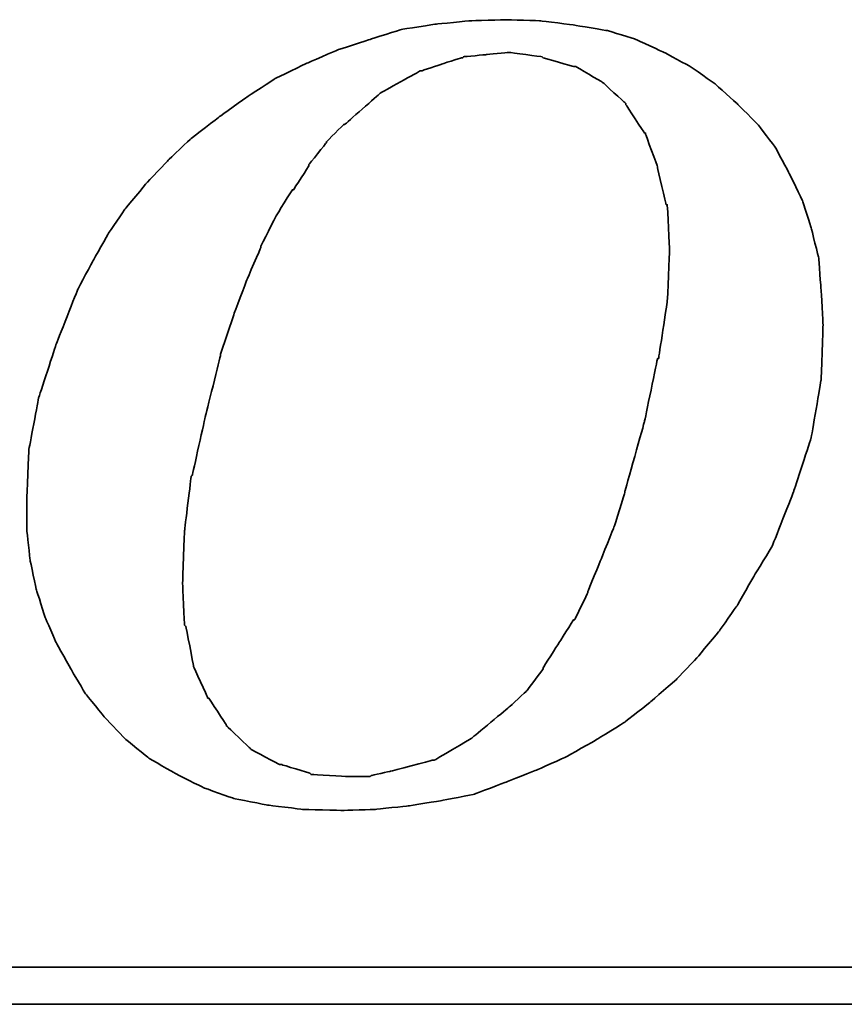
# Model space of a CAD drawing. Header units: millimetres. Extents: x 1396 to 1813, y -216 to -72.
# Tile 45 of 53: x 1728.38 to 1731.36, y -168.09 to -164.53. Entities that reach past the tile are written whole.
import ezdxf

# ---------------------------------------------------------------- set-up
doc = ezdxf.new("R2010")
doc.units = ezdxf.units.MM
doc.layers.add('DIM', color=4, linetype='CONTINUOUS')
doc.layers.add('layer 1', color=7, linetype='CONTINUOUS')

# ---------------------------------------------------------------- blocks, each defined once
blk = doc.blocks.new('TBI MOTION logo(完整正式版)')
at = {"layer": 'layer 1', "color": 22, "lineweight": 35}
for points, knots in [([(35.79625, -6.98375), (35.79625, -6.98375), (36.23125, -7.43875), (36.23125, -7.43875), (36.23125, -7.43875), (36.23125, -7.43875), (36.75625, -7.87125), (36.75625, -7.87125), (36.75625, -7.87125), (36.75625, -7.87125), (37.33125, -8.20375), (37.33125, -8.20375), (37.33125, -8.20375), (37.33125, -8.20375), (37.95625, -8.51875), (37.95625, -8.51875), (37.95625, -8.51875), (37.95625, -8.51875), (38.62625, -8.75875), (38.62625, -8.75875), (38.62625, -8.75875), (38.62625, -8.75875), (39.37125, -8.90375), (39.37125, -8.90375), (39.37125, -8.90375), (39.37125, -8.90375), (40.14125, -8.99875), (40.14125, -8.99875), (40.14125, -8.99875), (40.14125, -8.99875), (41.02625, -9.02375), (41.02625, -9.02375), (41.02625, -9.02375), (41.02625, -9.02375), (41.74625, -8.99875), (41.74625, -8.99875), (41.74625, -8.99875), (41.74625, -8.99875), (42.46625, -8.92375), (42.46625, -8.92375), (42.46625, -8.92375), (42.46625, -8.92375), (43.21125, -8.80625), (43.21125, -8.80625), (43.21125, -8.80625), (43.21125, -8.80625), (43.93125, -8.66375), (43.93125, -8.66375), (43.93125, -8.66375), (43.93125, -8.66375), (44.62625, -8.39875), (44.62625, -8.39875), (44.62625, -8.39875), (44.62625, -8.39875), (45.29625, -8.13375), (45.29625, -8.13375), (45.29625, -8.13375), (45.29625, -8.13375), (45.94625, -7.84375), (45.94625, -7.84375), (45.94625, -7.84375), (45.94625, -7.84375), (46.61625, -7.46375), (46.61625, -7.46375), (46.61625, -7.46375), (46.61625, -7.46375), (47.24125, -7.07875), (47.24125, -7.07875), (47.24125, -7.07875), (47.24125, -7.07875), (47.81625, -6.62375), (47.81625, -6.62375), (47.81625, -6.62375), (47.81625, -6.62375), (48.36875, -6.14375), (48.36875, -6.14375), (48.36875, -6.14375), (48.36875, -6.14375), (48.84625, -5.64125), (48.84625, -5.64125), (48.84625, -5.64125), (48.84625, -5.64125), (49.32625, -5.06375), (49.32625, -5.06375), (49.32625, -5.06375), (49.32625, -5.06375), (49.71125, -4.51374), (49.71125, -4.51374), (49.71125, -4.51374), (49.71125, -4.51374), (50.09625, -3.83874), (50.09625, -3.83874), (50.09625, -3.83874), (50.09625, -3.83874), (50.48125, -3.21374), (50.48125, -3.21374), (50.48125, -3.21374), (50.48125, -3.21374), (50.96125, -1.99125), (50.96125, -1.99125), (50.96125, -1.99125), (50.96125, -1.99125), (51.34375, -0.81875), (51.34375, -0.81875), (51.34375, -0.81875), (51.34375, -0.81875), (51.56125, 0.45624), (51.56125, 0.45624), (51.56125, 0.45624), (51.56125, 0.45624), (51.60625, 1.67624), (51.60625, 1.67624), (51.60625, 1.67624), (51.60625, 1.67624), (51.56125, 2.44625), (51.56125, 2.44625), (51.56125, 2.44625), (51.56125, 2.44625), (51.51125, 3.14125), (51.51125, 3.14125), (51.51125, 3.14125), (51.51125, 3.14125), (51.34375, 3.81125), (51.34375, 3.81125), (51.34375, 3.81125), (51.34375, 3.81125), (51.15125, 4.41125), (51.15125, 4.41125), (51.15125, 4.41125), (51.15125, 4.41125), (50.86125, 5.01125), (50.86125, 5.01125), (50.86125, 5.01125), (50.86125, 5.01125), (50.55125, 5.58875), (50.55125, 5.58875), (50.55125, 5.58875), (50.55125, 5.58875), (50.16625, 6.09125), (50.16625, 6.09125), (50.16625, 6.09125), (50.16625, 6.09125), (49.71125, 6.54875), (49.71125, 6.54875), (49.71125, 6.54875), (49.71125, 6.54875), (49.23125, 6.98125), (49.23125, 6.98125), (49.23125, 6.98125), (49.23125, 6.98125), (48.67875, 7.36625), (48.67875, 7.36625), (48.67875, 7.36625), (48.67875, 7.36625), (48.10375, 7.67625), (48.10375, 7.67625), (48.10375, 7.67625), (48.10375, 7.67625), (47.48125, 7.96375), (47.48125, 7.96375), (47.48125, 7.96375), (47.48125, 7.96375), (46.85625, 8.15625), (46.85625, 8.15625), (46.85625, 8.15625), (46.85625, 8.15625), (46.13625, 8.27624), (46.13625, 8.27624), (46.13625, 8.27624), (46.13625, 8.27624), (45.39125, 8.37125), (45.39125, 8.37125), (45.39125, 8.37125), (45.39125, 8.37125), (44.62625, 8.39624), (44.62625, 8.39624), (44.62625, 8.39624), (44.62625, 8.39624), (43.83625, 8.37125), (43.83625, 8.37125), (43.83625, 8.37125), (43.83625, 8.37125), (43.09125, 8.30125), (43.09125, 8.30125), (43.09125, 8.30125), (43.09125, 8.30125), (42.32125, 8.18125), (42.32125, 8.18125), (42.32125, 8.18125), (42.32125, 8.18125), (41.62875, 7.96375), (41.62875, 7.96375), (41.62875, 7.96375), (41.62875, 7.96375), (40.90625, 7.72625), (40.90625, 7.72625), (40.90625, 7.72625), (40.90625, 7.72625), (40.23624, 7.43625), (40.23624, 7.43625), (40.23624, 7.43625), (40.23624, 7.43625), (39.54124, 7.10125), (39.54124, 7.10125), (39.54124, 7.10125), (39.54124, 7.10125), (38.91625, 6.69125), (38.91625, 6.69125), (38.91625, 6.69125), (38.91625, 6.69125), (38.31625, 6.26125), (38.31625, 6.26125), (38.31625, 6.26125), (38.31625, 6.26125), (37.69125, 5.78125), (37.69125, 5.78125), (37.69125, 5.78125), (37.69125, 5.78125), (37.18625, 5.30125), (37.18625, 5.30125), (37.18625, 5.30125), (37.18625, 5.30125), (36.70625, 4.79624), (36.70625, 4.79624), (36.70625, 4.79624), (36.70625, 4.79624), (36.23125, 4.22125), (36.23125, 4.22125), (36.23125, 4.22125), (36.23125, 4.22125), (35.87124, 3.69375), (35.87124, 3.69375), (35.87124, 3.69375), (35.87124, 3.69375), (35.53125, 3.09125), (35.53125, 3.09125), (35.53125, 3.09125), (35.53125, 3.09125), (35.19875, 2.47125), (35.19875, 2.47125), (35.19875, 2.47125), (35.19875, 2.47125), (34.71625, 1.24625), (34.71625, 1.24625), (34.71625, 1.24625), (34.71625, 1.24625), (34.33125, 0.06874), (34.33125, 0.06874), (34.33125, 0.06874), (34.33125, 0.06874), (34.11625, -1.07875), (34.11625, -1.07875), (34.11625, -1.07875), (34.11625, -1.07875), (34.07125, -2.15875), (34.07125, -2.15875), (34.07125, -2.15875), (34.07125, -2.15875), (34.07125, -2.85375), (34.07125, -2.85375), (34.07125, -2.85375), (34.07125, -2.85375), (34.14125, -3.50375), (34.14125, -3.50375), (34.14125, -3.50375), (34.14125, -3.50375), (34.28625, -4.17375), (34.28625, -4.17375), (34.28625, -4.17375), (34.28625, -4.17375), (34.47625, -4.77624), (34.47625, -4.77624), (34.47625, -4.77624), (34.47625, -4.77624), (34.71625, -5.32625), (34.71625, -5.32625), (34.71625, -5.32625), (34.71625, -5.32625), (35.05375, -5.92875), (35.05375, -5.92875), (35.05375, -5.92875), (35.05375, -5.92875), (35.36375, -6.45375), (35.36375, -6.45375), (35.36375, -6.45375), (35.36375, -6.45375), (35.79625, -6.98375), (35.79625, -6.98375)], [0, 0, 0, 0, 0.01388889, 0.01388889, 0.01388889, 0.0138889, 0.02777778, 0.02777778, 0.02777778, 0.02777779, 0.04166667, 0.04166667, 0.04166667, 0.04166668, 0.05555556, 0.05555556, 0.05555556, 0.05555557, 0.06944444, 0.06944444, 0.06944444, 0.06944445, 0.08333333, 0.08333333, 0.08333333, 0.08333334, 0.09722222, 0.09722222, 0.09722222, 0.09722223, 0.11111111, 0.11111111, 0.11111111, 0.11111112, 0.125, 0.125, 0.125, 0.12500001, 0.13888889, 0.13888889, 0.13888889, 0.1388889, 0.15277778, 0.15277778, 0.15277778, 0.15277779, 0.16666667, 0.16666667, 0.16666667, 0.16666668, 0.18055556, 0.18055556, 0.18055556, 0.18055557, 0.19444444, 0.19444444, 0.19444444, 0.19444445, 0.20833333, 0.20833333, 0.20833333, 0.20833334, 0.22222222, 0.22222222, 0.22222222, 0.22222223, 0.23611111, 0.23611111, 0.23611111, 0.23611112, 0.25, 0.25, 0.25, 0.25000001, 0.26388889, 0.26388889, 0.26388889, 0.2638889, 0.27777778, 0.27777778, 0.27777778, 0.27777779, 0.29166667, 0.29166667, 0.29166667, 0.29166668, 0.30555556, 0.30555556, 0.30555556, 0.30555557, 0.31944444, 0.31944444, 0.31944444, 0.31944445, 0.33333333, 0.33333333, 0.33333333, 0.33333334, 0.34722222, 0.34722222, 0.34722222, 0.34722223, 0.36111111, 0.36111111, 0.36111111, 0.36111112, 0.375, 0.375, 0.375, 0.37500001, 0.38888889, 0.38888889, 0.38888889, 0.3888889, 0.40277778, 0.40277778, 0.40277778, 0.40277779, 0.41666667, 0.41666667, 0.41666667, 0.41666668, 0.43055556, 0.43055556, 0.43055556, 0.43055557, 0.44444444, 0.44444444, 0.44444444, 0.44444445, 0.45833333, 0.45833333, 0.45833333, 0.45833334, 0.47222222, 0.47222222, 0.47222222, 0.47222223, 0.48611111, 0.48611111, 0.48611111, 0.48611112, 0.5, 0.5, 0.5, 0.50000001, 0.51388889, 0.51388889, 0.51388889, 0.5138889, 0.52777778, 0.52777778, 0.52777778, 0.52777779, 0.54166667, 0.54166667, 0.54166667, 0.54166668, 0.55555556, 0.55555556, 0.55555556, 0.55555557, 0.56944444, 0.56944444, 0.56944444, 0.56944445, 0.58333333, 0.58333333, 0.58333333, 0.58333334, 0.59722222, 0.59722222, 0.59722222, 0.59722223, 0.61111111, 0.61111111, 0.61111111, 0.61111112, 0.625, 0.625, 0.625, 0.62500001, 0.63888889, 0.63888889, 0.63888889, 0.6388889, 0.65277778, 0.65277778, 0.65277778, 0.65277779, 0.66666667, 0.66666667, 0.66666667, 0.66666668, 0.68055556, 0.68055556, 0.68055556, 0.68055557, 0.69444444, 0.69444444, 0.69444444, 0.69444445, 0.70833333, 0.70833333, 0.70833333, 0.70833334, 0.72222222, 0.72222222, 0.72222222, 0.72222223, 0.73611111, 0.73611111, 0.73611111, 0.73611112, 0.75, 0.75, 0.75, 0.75000001, 0.76388889, 0.76388889, 0.76388889, 0.7638889, 0.77777778, 0.77777778, 0.77777778, 0.77777779, 0.79166667, 0.79166667, 0.79166667, 0.79166668, 0.80555556, 0.80555556, 0.80555556, 0.80555557, 0.81944444, 0.81944444, 0.81944444, 0.81944445, 0.83333333, 0.83333333, 0.83333333, 0.83333334, 0.84722222, 0.84722222, 0.84722222, 0.84722223, 0.86111111, 0.86111111, 0.86111111, 0.86111112, 0.875, 0.875, 0.875, 0.87500001, 0.88888889, 0.88888889, 0.88888889, 0.8888889, 0.90277778, 0.90277778, 0.90277778, 0.90277779, 0.91666667, 0.91666667, 0.91666667, 0.91666668, 0.93055556, 0.93055556, 0.93055556, 0.93055557, 0.94444444, 0.94444444, 0.94444444, 0.94444445, 0.95833333, 0.95833333, 0.95833333, 0.95833334, 0.97222222, 0.97222222, 0.97222222, 0.97222223, 0.98611111, 0.98611111, 0.98611111, 0.98611112, 1, 1, 1, 1]), ([(38.33875, 1.03124), (38.33875, 1.03124), (38.62625, 1.89625), (38.62625, 1.89625), (38.62625, 1.89625), (38.62625, 1.89625), (38.91625, 2.66375), (38.91625, 2.66375), (38.91625, 2.66375), (38.91625, 2.66375), (39.22625, 3.38125), (39.22625, 3.38125), (39.22625, 3.38125), (39.22625, 3.38125), (39.22625, 3.40624), (39.22625, 3.40624), (39.22625, 3.40624), (39.22625, 3.40624), (39.56124, 4.07624), (39.56124, 4.07624), (39.56124, 4.07624), (39.56124, 4.07624), (39.92125, 4.65125), (39.92125, 4.65125), (39.92125, 4.65125), (39.92125, 4.65125), (39.94625, 4.65125), (39.94625, 4.65125), (39.94625, 4.65125), (39.94625, 4.65125), (40.28125, 5.17875), (40.28125, 5.17875), (40.28125, 5.17875), (40.28125, 5.17875), (40.28125, 5.20375), (40.28125, 5.20375), (40.28125, 5.20375), (40.28125, 5.20375), (40.66875, 5.68625), (40.66875, 5.68625), (40.66875, 5.68625), (40.66875, 5.68625), (40.66875, 5.70625), (40.66875, 5.70625), (40.66875, 5.70625), (40.66875, 5.70625), (41.05124, 6.09125), (41.05124, 6.09125), (41.05124, 6.09125), (41.05124, 6.09125), (41.07625, 6.09125), (41.07625, 6.09125), (41.07625, 6.09125), (41.07625, 6.09125), (41.84125, 6.76625), (41.84125, 6.76625), (41.84125, 6.76625), (41.84125, 6.76625), (41.86625, 6.78625), (41.86625, 6.78625), (41.86625, 6.78625), (41.86625, 6.78625), (42.73125, 7.26624), (42.73125, 7.26624), (42.73125, 7.26624), (42.73125, 7.26624), (42.75625, 7.26624), (42.75625, 7.26624), (42.75625, 7.26624), (42.75625, 7.26624), (43.18625, 7.41125), (43.18625, 7.41125), (43.18625, 7.41125), (43.18625, 7.41125), (43.64125, 7.55625), (43.64125, 7.55625), (43.64125, 7.55625), (43.64125, 7.55625), (43.66625, 7.55625), (43.66625, 7.55625), (43.66625, 7.55625), (43.66625, 7.55625), (43.69125, 7.58124), (43.69125, 7.58124), (43.69125, 7.58124), (43.69125, 7.58124), (44.19125, 7.62625), (44.19125, 7.62625), (44.19125, 7.62625), (44.19125, 7.62625), (44.67125, 7.67625), (44.67125, 7.67625), (44.67125, 7.67625), (44.67125, 7.67625), (44.69625, 7.67625), (44.69625, 7.67625), (44.69625, 7.67625), (44.69625, 7.67625), (45.41875, 7.58124), (45.41875, 7.58124), (45.41875, 7.58124), (45.41875, 7.58124), (45.44125, 7.55625), (45.44125, 7.55625), (45.44125, 7.55625), (45.44125, 7.55625), (46.11125, 7.36625), (46.11125, 7.36625), (46.11125, 7.36625), (46.11125, 7.36625), (46.13625, 7.36625), (46.13625, 7.36625), (46.13625, 7.36625), (46.13625, 7.36625), (46.15875, 7.36625), (46.15875, 7.36625), (46.15875, 7.36625), (46.15875, 7.36625), (46.73625, 7.02624), (46.73625, 7.02624), (46.73625, 7.02624), (46.73625, 7.02624), (46.76125, 7.00624), (46.76125, 7.00624), (46.76125, 7.00624), (46.76125, 7.00624), (47.24125, 6.57124), (47.24125, 6.57124), (47.24125, 6.57124), (47.24125, 6.57124), (47.26625, 6.54875), (47.26625, 6.54875), (47.26625, 6.54875), (47.26625, 6.54875), (47.26625, 6.52375), (47.26625, 6.52375), (47.26625, 6.52375), (47.26625, 6.52375), (47.67375, 5.89875), (47.67375, 5.89875), (47.67375, 5.89875), (47.67375, 5.89875), (47.69625, 5.89875), (47.69625, 5.89875), (47.69625, 5.89875), (47.69625, 5.89875), (47.69625, 5.87625), (47.69625, 5.87625), (47.69625, 5.87625), (47.69625, 5.87625), (47.96125, 5.15625), (47.96125, 5.15625), (47.96125, 5.15625), (47.96125, 5.15625), (47.96125, 5.13125), (47.96125, 5.13125), (47.96125, 5.13125), (47.96125, 5.13125), (48.15125, 4.31875), (48.15125, 4.31875), (48.15125, 4.31875), (48.15125, 4.31875), (48.17625, 4.31875), (48.17625, 4.31875), (48.17625, 4.31875), (48.17625, 4.31875), (48.17625, 4.29125), (48.17625, 4.29125), (48.17625, 4.29125), (48.17625, 4.29125), (48.22625, 3.33125), (48.22625, 3.33125), (48.22625, 3.33125), (48.22625, 3.33125), (48.22625, 3.30875), (48.22625, 3.30875), (48.22625, 3.30875), (48.22625, 3.30875), (48.17625, 2.20624), (48.17625, 2.20624), (48.17625, 2.20624), (48.17625, 2.20624), (48.17625, 2.18124), (48.17625, 2.18124), (48.17625, 2.18124), (48.17625, 2.18124), (47.98375, 0.93624), (47.98375, 0.93624), (47.98375, 0.93624), (47.98375, 0.93624), (47.96125, 0.93624), (47.96125, 0.93624), (47.96125, 0.93624), (47.96125, 0.93624), (47.67375, -0.45874), (47.67375, -0.45874), (47.67375, -0.45874), (47.67375, -0.45874), (47.24125, -1.99125), (47.24125, -1.99125), (47.24125, -1.99125), (47.24125, -1.99125), (47.24125, -2.01874), (47.24125, -2.01874), (47.24125, -2.01874), (47.24125, -2.01874), (47.00125, -2.78375), (47.00125, -2.78375), (47.00125, -2.78375), (47.00125, -2.78375), (46.71125, -3.50375), (46.71125, -3.50375), (46.71125, -3.50375), (46.71125, -3.50375), (46.42625, -4.19875), (46.42625, -4.19875), (46.42625, -4.19875), (46.42625, -4.19875), (46.42625, -4.22375), (46.42625, -4.22375), (46.42625, -4.22375), (46.42625, -4.22375), (46.13625, -4.82374), (46.13625, -4.82374), (46.13625, -4.82374), (46.13625, -4.82374), (46.11125, -4.82374), (46.11125, -4.82374), (46.11125, -4.82374), (46.11125, -4.82374), (45.77625, -5.35125), (45.77625, -5.35125), (45.77625, -5.35125), (45.77625, -5.35125), (45.44125, -5.87875), (45.44125, -5.87875), (45.44125, -5.87875), (45.44125, -5.87875), (45.44125, -5.90375), (45.44125, -5.90375), (45.44125, -5.90375), (45.44125, -5.90375), (45.10625, -6.35875), (45.10625, -6.35875), (45.10625, -6.35875), (45.10625, -6.35875), (45.08125, -6.38375), (45.08125, -6.38375), (45.08125, -6.38375), (45.08125, -6.38375), (44.69625, -6.74375), (44.69625, -6.74375), (44.69625, -6.74375), (44.69625, -6.74375), (43.88375, -7.41625), (43.88375, -7.41625), (43.88375, -7.41625), (43.88375, -7.41625), (43.85625, -7.43875), (43.85625, -7.43875), (43.85625, -7.43875), (43.85625, -7.43875), (43.04125, -7.91875), (43.04125, -7.91875), (43.04125, -7.91875), (43.04125, -7.91875), (43.01625, -7.91875), (43.01625, -7.91875), (43.01625, -7.91875), (43.01625, -7.91875), (42.99625, -7.91875), (42.99625, -7.91875), (42.99625, -7.91875), (42.99625, -7.91875), (42.08125, -8.15875), (42.08125, -8.15875), (42.08125, -8.15875), (42.08125, -8.15875), (41.65125, -8.25625), (41.65125, -8.25625), (41.65125, -8.25625), (41.65125, -8.25625), (41.62875, -8.27875), (41.62875, -8.27875), (41.62875, -8.27875), (41.62875, -8.27875), (41.60125, -8.27875), (41.60125, -8.27875), (41.60125, -8.27875), (41.60125, -8.27875), (41.12125, -8.27875), (41.12125, -8.27875), (41.12125, -8.27875), (41.12125, -8.27875), (40.35624, -8.23125), (40.35624, -8.23125), (40.35624, -8.23125), (40.35624, -8.23125), (40.33125, -8.23125), (40.33125, -8.23125), (40.33125, -8.23125), (40.33125, -8.23125), (40.30625, -8.20375), (40.30625, -8.20375), (40.30625, -8.20375), (40.30625, -8.20375), (39.68375, -8.01375), (39.68375, -8.01375), (39.68375, -8.01375), (39.68375, -8.01375), (39.66124, -8.01375), (39.66124, -8.01375), (39.66124, -8.01375), (39.66124, -8.01375), (39.63625, -8.01375), (39.63625, -8.01375), (39.63625, -8.01375), (39.63625, -8.01375), (39.01125, -7.67875), (39.01125, -7.67875), (39.01125, -7.67875), (39.01125, -7.67875), (38.98875, -7.65375), (38.98875, -7.65375), (38.98875, -7.65375), (38.98875, -7.65375), (38.48625, -7.17375), (38.48625, -7.17375), (38.48625, -7.17375), (38.48625, -7.17375), (38.45875, -7.14875), (38.45875, -7.14875), (38.45875, -7.14875), (38.45875, -7.14875), (38.45875, -7.12875), (38.45875, -7.12875), (38.45875, -7.12875), (38.45875, -7.12875), (38.07625, -6.54875), (38.07625, -6.54875), (38.07625, -6.54875), (38.07625, -6.54875), (38.05125, -6.54875), (38.05125, -6.54875), (38.05125, -6.54875), (38.05125, -6.54875), (38.05125, -6.52875), (38.05125, -6.52875), (38.05125, -6.52875), (38.05125, -6.52875), (37.74125, -5.85375), (37.74125, -5.85375), (37.74125, -5.85375), (37.74125, -5.85375), (37.74125, -5.82875), (37.74125, -5.82875), (37.74125, -5.82875), (37.74125, -5.82875), (37.57375, -4.96875), (37.57375, -4.96875), (37.57375, -4.96875), (37.57375, -4.96875), (37.54625, -4.94375), (37.54625, -4.94375), (37.54625, -4.94375), (37.54625, -4.94375), (37.50125, -4.03375), (37.50125, -4.03375), (37.50125, -4.03375), (37.50125, -4.03375), (37.50125, -4.00875), (37.50125, -4.00875), (37.50125, -4.00875), (37.50125, -4.00875), (37.54625, -2.85375), (37.54625, -2.85375), (37.54625, -2.85375), (37.54625, -2.85375), (37.69125, -1.65875), (37.69125, -1.65875), (37.69125, -1.65875), (37.69125, -1.65875), (37.71624, -1.63375), (37.71624, -1.63375), (37.71624, -1.63375), (37.71624, -1.63375), (38.00375, -0.33875), (38.00375, -0.33875), (38.00375, -0.33875), (38.00375, -0.33875), (38.33875, 1.00624), (38.33875, 1.00624), (38.33875, 1.00624), (38.33875, 1.00624), (38.33875, 1.03124), (38.33875, 1.03124)], [0, 0, 0, 0, 0.01010101, 0.01010101, 0.01010101, 0.01010102, 0.02020202, 0.02020202, 0.02020202, 0.02020203, 0.03030303, 0.03030303, 0.03030303, 0.03030304, 0.04040404, 0.04040404, 0.04040404, 0.04040405, 0.05050505, 0.05050505, 0.05050505, 0.05050506, 0.06060606, 0.06060606, 0.06060606, 0.06060607, 0.07070707, 0.07070707, 0.07070707, 0.07070708, 0.08080808, 0.08080808, 0.08080808, 0.08080809, 0.09090909, 0.09090909, 0.09090909, 0.0909091, 0.1010101, 0.1010101, 0.1010101, 0.10101011, 0.11111111, 0.11111111, 0.11111111, 0.11111112, 0.12121212, 0.12121212, 0.12121212, 0.12121213, 0.13131313, 0.13131313, 0.13131313, 0.13131314, 0.14141414, 0.14141414, 0.14141414, 0.14141415, 0.15151515, 0.15151515, 0.15151515, 0.15151516, 0.16161616, 0.16161616, 0.16161616, 0.16161617, 0.17171717, 0.17171717, 0.17171717, 0.17171718, 0.18181818, 0.18181818, 0.18181818, 0.18181819, 0.19191919, 0.19191919, 0.19191919, 0.1919192, 0.2020202, 0.2020202, 0.2020202, 0.20202021, 0.21212121, 0.21212121, 0.21212121, 0.21212122, 0.22222222, 0.22222222, 0.22222222, 0.22222223, 0.23232323, 0.23232323, 0.23232323, 0.23232324, 0.24242424, 0.24242424, 0.24242424, 0.24242425, 0.25252525, 0.25252525, 0.25252525, 0.25252526, 0.26262626, 0.26262626, 0.26262626, 0.26262627, 0.27272727, 0.27272727, 0.27272727, 0.27272728, 0.28282828, 0.28282828, 0.28282828, 0.28282829, 0.29292929, 0.29292929, 0.29292929, 0.2929293, 0.3030303, 0.3030303, 0.3030303, 0.30303031, 0.31313131, 0.31313131, 0.31313131, 0.31313132, 0.32323232, 0.32323232, 0.32323232, 0.32323233, 0.33333333, 0.33333333, 0.33333333, 0.33333334, 0.34343434, 0.34343434, 0.34343434, 0.34343435, 0.35353535, 0.35353535, 0.35353535, 0.35353536, 0.36363636, 0.36363636, 0.36363636, 0.36363637, 0.37373737, 0.37373737, 0.37373737, 0.37373738, 0.38383838, 0.38383838, 0.38383838, 0.38383839, 0.39393939, 0.39393939, 0.39393939, 0.3939394, 0.4040404, 0.4040404, 0.4040404, 0.40404041, 0.41414141, 0.41414141, 0.41414141, 0.41414142, 0.42424242, 0.42424242, 0.42424242, 0.42424243, 0.43434343, 0.43434343, 0.43434343, 0.43434344, 0.44444444, 0.44444444, 0.44444444, 0.44444445, 0.45454545, 0.45454545, 0.45454545, 0.45454546, 0.46464646, 0.46464646, 0.46464646, 0.46464647, 0.47474747, 0.47474747, 0.47474747, 0.47474748, 0.48484848, 0.48484848, 0.48484848, 0.48484849, 0.49494949, 0.49494949, 0.49494949, 0.4949495, 0.50505051, 0.50505051, 0.50505051, 0.50505052, 0.51515152, 0.51515152, 0.51515152, 0.51515153, 0.52525253, 0.52525253, 0.52525253, 0.52525254, 0.53535354, 0.53535354, 0.53535354, 0.53535355, 0.54545455, 0.54545455, 0.54545455, 0.54545456, 0.55555556, 0.55555556, 0.55555556, 0.55555557, 0.56565657, 0.56565657, 0.56565657, 0.56565658, 0.57575758, 0.57575758, 0.57575758, 0.57575759, 0.58585859, 0.58585859, 0.58585859, 0.5858586, 0.5959596, 0.5959596, 0.5959596, 0.59595961, 0.60606061, 0.60606061, 0.60606061, 0.60606062, 0.61616162, 0.61616162, 0.61616162, 0.61616163, 0.62626263, 0.62626263, 0.62626263, 0.62626264, 0.63636364, 0.63636364, 0.63636364, 0.63636365, 0.64646465, 0.64646465, 0.64646465, 0.64646466, 0.65656566, 0.65656566, 0.65656566, 0.65656567, 0.66666667, 0.66666667, 0.66666667, 0.66666668, 0.67676768, 0.67676768, 0.67676768, 0.67676769, 0.68686869, 0.68686869, 0.68686869, 0.6868687, 0.6969697, 0.6969697, 0.6969697, 0.69696971, 0.70707071, 0.70707071, 0.70707071, 0.70707072, 0.71717172, 0.71717172, 0.71717172, 0.71717173, 0.72727273, 0.72727273, 0.72727273, 0.72727274, 0.73737374, 0.73737374, 0.73737374, 0.73737375, 0.74747475, 0.74747475, 0.74747475, 0.74747476, 0.75757576, 0.75757576, 0.75757576, 0.75757577, 0.76767677, 0.76767677, 0.76767677, 0.76767678, 0.77777778, 0.77777778, 0.77777778, 0.77777779, 0.78787879, 0.78787879, 0.78787879, 0.7878788, 0.7979798, 0.7979798, 0.7979798, 0.79797981, 0.80808081, 0.80808081, 0.80808081, 0.80808082, 0.81818182, 0.81818182, 0.81818182, 0.81818183, 0.82828283, 0.82828283, 0.82828283, 0.82828284, 0.83838384, 0.83838384, 0.83838384, 0.83838385, 0.84848485, 0.84848485, 0.84848485, 0.84848486, 0.85858586, 0.85858586, 0.85858586, 0.85858587, 0.86868687, 0.86868687, 0.86868687, 0.86868688, 0.87878788, 0.87878788, 0.87878788, 0.87878789, 0.88888889, 0.88888889, 0.88888889, 0.8888889, 0.8989899, 0.8989899, 0.8989899, 0.89898991, 0.90909091, 0.90909091, 0.90909091, 0.90909092, 0.91919192, 0.91919192, 0.91919192, 0.91919193, 0.92929293, 0.92929293, 0.92929293, 0.92929294, 0.93939394, 0.93939394, 0.93939394, 0.93939395, 0.94949495, 0.94949495, 0.94949495, 0.94949496, 0.95959596, 0.95959596, 0.95959596, 0.95959597, 0.96969697, 0.96969697, 0.96969697, 0.96969698, 0.97979798, 0.97979798, 0.97979798, 0.97979799, 0.98989899, 0.98989899, 0.98989899, 0.989899, 1, 1, 1, 1]), ([(75.90875, -9.47875), (75.90875, -9.47875), (75.90875, -12.28625), (75.90875, -12.28625), (75.90875, -12.28625), (75.90875, -12.28625), (75.90875, -12.47875), (75.90875, -12.47875), (75.90875, -12.47875), (75.90875, -12.47875), (75.71625, -12.47875), (75.71625, -12.47875), (75.71625, -12.47875), (75.71625, -12.47875), (-88.32875, -12.47875), (-88.32875, -12.47875), (-88.32875, -12.47875), (-88.32875, -12.47875), (-88.32875, -13.29375), (-88.32875, -13.29375), (-88.32875, -13.29375), (-88.32875, -13.29375), (82.89125, -13.29375), (82.89125, -13.29375), (82.89125, -13.29375), (82.89125, -13.29375), (75.90875, -9.47875), (75.90875, -9.47875)], [0, 0, 0, 0, 0.14285714, 0.14285714, 0.14285714, 0.14285715, 0.28571429, 0.28571429, 0.28571429, 0.2857143, 0.42857143, 0.42857143, 0.42857143, 0.42857144, 0.57142857, 0.57142857, 0.57142857, 0.57142858, 0.71428571, 0.71428571, 0.71428571, 0.71428572, 0.85714286, 0.85714286, 0.85714286, 0.85714287, 1, 1, 1, 1])]:
    blk.add_open_spline(points, degree=3, knots=knots, dxfattribs=at)

msp = doc.modelspace()

# ---------------------------------------------------------------- block references
at = {"layer": 'DIM', "color": 7, "xscale": 0.1641908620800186, "yscale": 0.1641908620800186, "zscale": 0.1641908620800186}
msp.add_blockref('TBI MOTION logo(完整正式版)', (1722.8107, -165.9055), dxfattribs=at)

doc.saveas('drawing.dxf')
